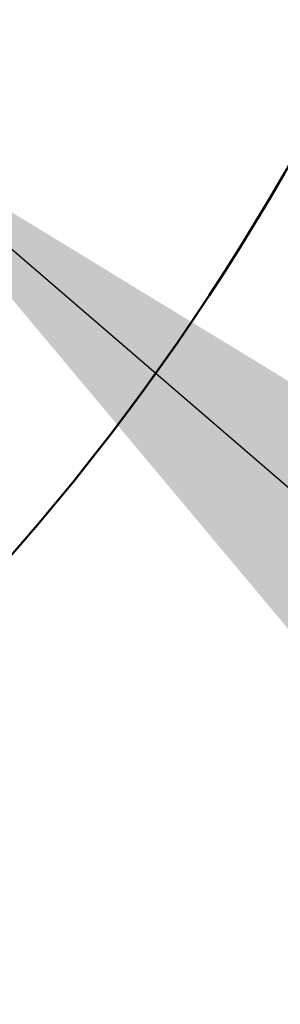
# Model space of a CAD drawing. Header units: inches. Extents: x 1 to 203, y 4 to 128.
# Tile 58 of 127: x 64.0512 to 64.1151, y 79.5198 to 79.7614. Entities that reach past the tile are written whole.
import ezdxf

# ---------------------------------------------------------------- set-up
doc = ezdxf.new("R2010")
doc.units = ezdxf.units.IN
doc.header["$LTSCALE"] = 6
doc.header["$MEASUREMENT"] = 0
doc.layers.add('Symbol (ANSI)', color=7, linetype='Continuous', lineweight=25)
doc.layers.add('Visible (ANSI)', color=7, linetype='Continuous', lineweight=50)
doc.styles.add('Note Text (ANSI)', font='tahoma.ttf')
doc.dimstyles.new('Default (ANSI)$7', dxfattribs={"dimscale": 6, "dimtxt": 0.12, "dimasz": 0.098425, "dimexe": 0.125, "dimexo": 0.0625, "dimgap": 0.031496, "dimtad": 0, "dimtih": 1, "dimtoh": 1, "dimrnd": 1e-08, "dimzin": 4, "dimdsep": 46, "dimtxsty": 'Note Text (ANSI)', "dimcen": 0.09, "dimdle": 0.393701, "dimclrd": 256, "dimclre": 256, "dimclrt": 256, "dimadec": 0, "dimazin": 1, "dimtfac": 1, "dimtofl": 0, "dimtmove": 0, "dimatfit": 3, "dimfxl": 1, "dimtolj": 1, "dimtzin": 4, "dimlwd": -1, "dimlwe": -1, "dimarcsym": 0})

msp = doc.modelspace()

# ---------------------------------------------------------------- linework, layer by layer
at = {"layer": 'Visible (ANSI)'}
for radius in [0.585, 0.491]:
    msp.add_circle((63.60863, 80.01493), radius, dxfattribs=at)

# ---------------------------------------------------------------- leaders
at = {"layer": 'Symbol (ANSI)', "annotation_type": 0, "has_hookline": 1, "hookline_direction": 0, "text_width": 8.92578}
msp.add_leader([(64.01291, 79.73631), (66.12266, 77.91838), (66.71321, 77.91838)], dimstyle='Default (ANSI)$7', override={"dimtad": 0}, dxfattribs=at)

doc.saveas('drawing.dxf')
